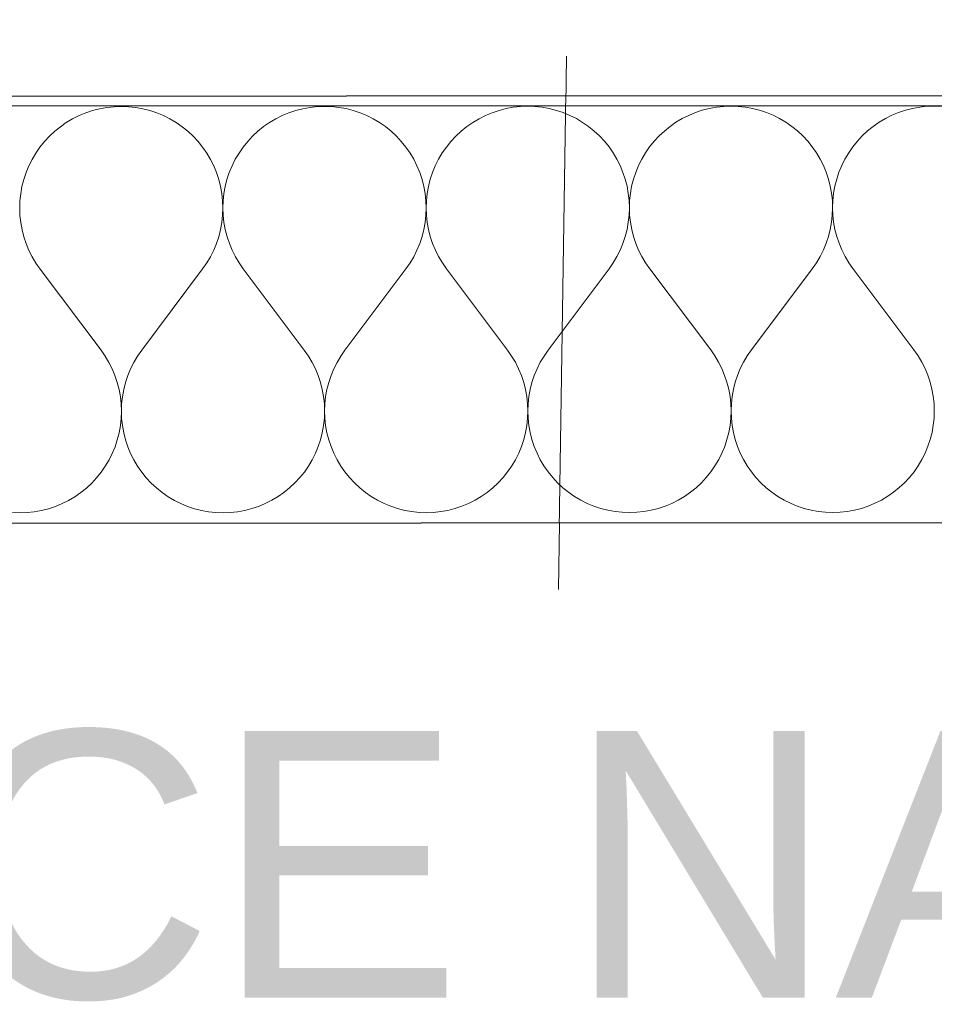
# Model space of a CAD drawing. Header units: millimetres. Extents: x -24674 to 2959, y -2716 to 20653.
# Tile 19 of 161: x -17448 to -17105, y 11 to 380. Entities that reach past the tile are written whole.
import ezdxf

# ---------------------------------------------------------------- set-up
doc = ezdxf.new("R2010")
doc.units = ezdxf.units.MM
doc.header["$MEASUREMENT"] = 0
doc.linetypes.add('Wipeout_Contour', pattern=[1000, 0, -1000])
doc.linetypes.add('Čerchovaná', pattern=[450, 200, -117.5, 15, -117.5])
for name, color, linetype in [('9._POHLED ZÁPADNÍ_1_2D prvky - obecné', 7, 'Continuous'), ('9._POHLED ZÁPADNÍ_1_Anotace - SP', 7, 'Continuous'), ('9._POHLED ZÁPADNÍ_1_Konstrukce - krov', 7, 'Continuous'), ('9._POHLED ZÁPADNÍ_1_Konstrukce - nosné', 7, 'Continuous'), ('9._POHLED ZÁPADNÍ_1_Nové_Konstrukce - nosné', 7, 'Continuous'), ('9._POHLED ZÁPADNÍ_1_Nové_Situace - terén', 7, 'Continuous'), ('9._POHLED ZÁPADNÍ_1_Nové_Výplně - Povrchové', 7, 'Continuous'), ('9._POHLED ZÁPADNÍ_1_Nové_Výplně – Řezové', 7, 'Continuous'), ('9._POHLED ZÁPADNÍ_1_Výplně - Povrchové', 7, 'Continuous'), ('9._POHLED ZÁPADNÍ_1_VÝTAH VAR 1', 7, 'Continuous')]:
    doc.layers.add(name, color=color, linetype=linetype)
doc.styles.add('GENEROVANÝ_STYL_1', font='txt')

# ---------------------------------------------------------------- blocks, each defined once
blk = doc.blocks.new('*X9', base_point=(-27719.5, -6043.99))
at = {"layer": '9._POHLED ZÁPADNÍ_1_Nové_Výplně – Řezové', "color": 21, "linetype": 'Continuous', "lineweight": 20, "true_color": 0xffaaaa}
for p, q in [((-17412.41, 347.29), (-17415.12, 347)), ((-17409.69, 347.39), (-17412.41, 347.29)), ((-17406.97, 347.3), (-17409.69, 347.39)), ((-17404.27, 347.01), (-17406.97, 347.3)), ((-17336.22, 347.33), (-17338.93, 347.04)), ((-17333.5, 347.43), (-17336.22, 347.33)), ((-17330.78, 347.33), (-17333.5, 347.43)), ((-17328.08, 347.04), (-17330.78, 347.33)), ((-17325.4, 346.56), (-17328.08, 347.04)), ((-17262.74, 347.07), (-17265.41, 346.59)), ((-17260.03, 347.37), (-17262.74, 347.07)), ((-17257.31, 347.46), (-17260.03, 347.37)), ((-17254.59, 347.37), (-17257.31, 347.46)), ((-17251.89, 347.08), (-17254.59, 347.37)), ((-17249.21, 346.6), (-17251.89, 347.08)), ((-17186.54, 347.11), (-17189.22, 346.63)), ((-17183.84, 347.4), (-17186.54, 347.11)), ((-17181.12, 347.5), (-17183.84, 347.4)), ((-17178.4, 347.41), (-17181.12, 347.5)), ((-17175.7, 347.12), (-17178.4, 347.41)), ((-17173.02, 346.63), (-17175.7, 347.12)), ((-17110.35, 347.15), (-17113.03, 346.66)), ((-17107.65, 347.44), (-17110.35, 347.15)), ((-17104.93, 347.54), (-17107.65, 347.44)), ((-17102.21, 347.44), (-17104.93, 347.54)), ((-17425.52, 343.94), (-17427.95, 342.72)), ((-17423.01, 344.98), (-17425.52, 343.94)), ((-17420.43, 345.84), (-17423.01, 344.98)), ((-17417.79, 346.52), (-17420.43, 345.84)), ((-17415.12, 347), (-17417.79, 346.52)), ((-17401.59, 346.52), (-17404.27, 347.01)), ((-17398.95, 345.85), (-17401.59, 346.52)), ((-17396.37, 344.99), (-17398.95, 345.85)), ((-17393.86, 343.95), (-17396.37, 344.99)), ((-17391.43, 342.74), (-17393.86, 343.95)), ((-17349.33, 343.98), (-17351.76, 342.76)), ((-17346.82, 345.02), (-17349.33, 343.98)), ((-17344.24, 345.88), (-17346.82, 345.02)), ((-17341.6, 346.55), (-17344.24, 345.88)), ((-17338.93, 347.04), (-17341.6, 346.55)), ((-17322.76, 345.89), (-17325.4, 346.56)), ((-17320.18, 345.03), (-17322.76, 345.89)), ((-17317.67, 343.99), (-17320.18, 345.03)), ((-17315.24, 342.77), (-17317.67, 343.99)), ((-17273.14, 344.01), (-17275.57, 342.79)), ((-17270.63, 345.05), (-17273.14, 344.01)), ((-17268.05, 345.92), (-17270.63, 345.05)), ((-17265.41, 346.59), (-17268.05, 345.92)), ((-17246.57, 345.93), (-17249.21, 346.6)), ((-17243.99, 345.07), (-17246.57, 345.93)), ((-17241.48, 344.03), (-17243.99, 345.07)), ((-17239.05, 342.81), (-17241.48, 344.03)), ((-17196.95, 344.05), (-17199.38, 342.83)), ((-17194.44, 345.09), (-17196.95, 344.05)), ((-17191.86, 345.95), (-17194.44, 345.09)), ((-17189.22, 346.63), (-17191.86, 345.95)), ((-17170.38, 345.96), (-17173.02, 346.63)), ((-17167.8, 345.1), (-17170.38, 345.96)), ((-17165.29, 344.06), (-17167.8, 345.1)), ((-17162.86, 342.85), (-17165.29, 344.06)), ((-17120.76, 344.08), (-17123.19, 342.87)), ((-17118.25, 345.13), (-17120.76, 344.08)), ((-17115.67, 345.99), (-17118.25, 345.13)), ((-17113.03, 346.66), (-17115.67, 345.99)), ((-17432.53, 339.78), (-17434.64, 338.07)), ((-17430.29, 341.33), (-17432.53, 339.78)), ((-17427.95, 342.72), (-17430.29, 341.33)), ((-17389.09, 341.35), (-17391.43, 342.74)), ((-17386.85, 339.8), (-17389.09, 341.35)), ((-17384.73, 338.09), (-17386.85, 339.8)), ((-17356.34, 339.81), (-17358.45, 338.1)), ((-17354.1, 341.37), (-17356.34, 339.81)), ((-17351.76, 342.76), (-17354.1, 341.37)), ((-17312.9, 341.39), (-17315.24, 342.77)), ((-17310.66, 339.83), (-17312.9, 341.39)), ((-17308.54, 338.13), (-17310.66, 339.83)), ((-17280.15, 339.85), (-17282.26, 338.14)), ((-17277.91, 341.4), (-17280.15, 339.85)), ((-17275.57, 342.79), (-17277.91, 341.4)), ((-17236.71, 341.42), (-17239.05, 342.81)), ((-17234.47, 339.87), (-17236.71, 341.42)), ((-17232.35, 338.16), (-17234.47, 339.87)), ((-17203.96, 339.89), (-17206.07, 338.18)), ((-17201.72, 341.44), (-17203.96, 339.89)), ((-17199.38, 342.83), (-17201.72, 341.44)), ((-17160.52, 341.46), (-17162.86, 342.85)), ((-17158.28, 339.91), (-17160.52, 341.46)), ((-17156.16, 338.2), (-17158.28, 339.91)), ((-17127.76, 339.92), (-17129.88, 338.21)), ((-17125.53, 341.48), (-17127.76, 339.92)), ((-17123.19, 342.87), (-17125.53, 341.48)), ((-17436.63, 336.21), (-17438.49, 334.22)), ((-17434.64, 338.07), (-17436.63, 336.21)), ((-17382.74, 336.24), (-17384.73, 338.09)), ((-17380.89, 334.25), (-17382.74, 336.24)), ((-17360.44, 336.25), (-17362.29, 334.26)), ((-17358.45, 338.1), (-17360.44, 336.25)), ((-17306.55, 336.27), (-17308.54, 338.13)), ((-17304.7, 334.28), (-17306.55, 336.27)), ((-17284.25, 336.29), (-17286.1, 334.29)), ((-17282.26, 338.14), (-17284.25, 336.29)), ((-17230.36, 336.31), (-17232.35, 338.16)), ((-17228.51, 334.32), (-17230.36, 336.31)), ((-17208.06, 336.32), (-17209.91, 334.33)), ((-17206.07, 338.18), (-17208.06, 336.32)), ((-17154.17, 336.35), (-17156.16, 338.2)), ((-17152.32, 334.36), (-17154.17, 336.35)), ((-17131.87, 336.36), (-17133.72, 334.37)), ((-17129.88, 338.21), (-17131.87, 336.36)), ((-17438.49, 334.22), (-17440.19, 332.1)), ((-17379.18, 332.13), (-17380.89, 334.25)), ((-17362.29, 334.26), (-17364, 332.14)), ((-17302.99, 332.17), (-17304.7, 334.28)), ((-17286.1, 334.29), (-17287.81, 332.17)), ((-17226.8, 332.2), (-17228.51, 334.32)), ((-17209.91, 334.33), (-17211.62, 332.21)), ((-17150.61, 332.24), (-17152.32, 334.36)), ((-17133.72, 334.37), (-17135.43, 332.25)), ((-17441.74, 329.86), (-17443.13, 327.52)), ((-17440.19, 332.1), (-17441.74, 329.86)), ((-17377.63, 329.89), (-17379.18, 332.13)), ((-17376.24, 327.55), (-17377.63, 329.89)), ((-17365.55, 329.9), (-17366.94, 327.56)), ((-17364, 332.14), (-17365.55, 329.9)), ((-17301.44, 329.93), (-17302.99, 332.17)), ((-17300.05, 327.59), (-17301.44, 329.93)), ((-17289.36, 329.94), (-17290.75, 327.6)), ((-17287.81, 332.17), (-17289.36, 329.94)), ((-17225.25, 329.97), (-17226.8, 332.2)), ((-17223.86, 327.63), (-17225.25, 329.97)), ((-17213.17, 329.97), (-17214.56, 327.63)), ((-17211.62, 332.21), (-17213.17, 329.97)), ((-17149.06, 330), (-17150.61, 332.24)), ((-17147.67, 327.66), (-17149.06, 330)), ((-17136.98, 330.01), (-17138.36, 327.67)), ((-17135.43, 332.25), (-17136.98, 330.01)), ((-17444.34, 325.09), (-17445.38, 322.57)), ((-17443.13, 327.52), (-17444.34, 325.09)), ((-17375.02, 325.12), (-17376.24, 327.55)), ((-17373.98, 322.61), (-17375.02, 325.12)), ((-17368.15, 325.13), (-17369.19, 322.61)), ((-17366.94, 327.56), (-17368.15, 325.13)), ((-17298.83, 325.16), (-17300.05, 327.59)), ((-17297.79, 322.65), (-17298.83, 325.16)), ((-17291.96, 325.16), (-17293, 322.65)), ((-17290.75, 327.6), (-17291.96, 325.16)), ((-17222.64, 325.2), (-17223.86, 327.63)), ((-17221.6, 322.68), (-17222.64, 325.2)), ((-17215.77, 325.2), (-17216.81, 322.68)), ((-17214.56, 327.63), (-17215.77, 325.2)), ((-17146.45, 325.23), (-17147.67, 327.66)), ((-17145.41, 322.72), (-17146.45, 325.23)), ((-17139.58, 325.24), (-17140.62, 322.72)), ((-17138.36, 327.67), (-17139.58, 325.24)), ((-17445.38, 322.57), (-17446.24, 319.99)), ((-17373.12, 320.03), (-17373.98, 322.61)), ((-17369.19, 322.61), (-17370.05, 320.03)), ((-17296.93, 320.06), (-17297.79, 322.65)), ((-17293, 322.65), (-17293.86, 320.07)), ((-17220.74, 320.1), (-17221.6, 322.68)), ((-17216.81, 322.68), (-17217.67, 320.1)), ((-17144.55, 320.14), (-17145.41, 322.72)), ((-17140.62, 322.72), (-17141.48, 320.14)), ((-17446.24, 319.99), (-17446.91, 317.36)), ((-17372.45, 317.39), (-17373.12, 320.03)), ((-17370.05, 320.03), (-17370.72, 317.39)), ((-17296.26, 317.43), (-17296.93, 320.06)), ((-17293.86, 320.07), (-17294.53, 317.43)), ((-17220.07, 317.46), (-17220.74, 320.1)), ((-17217.67, 320.1), (-17218.34, 317.47)), ((-17143.88, 317.5), (-17144.55, 320.14)), ((-17141.48, 320.14), (-17142.15, 317.5)), ((-17447.39, 314.68), (-17447.68, 311.97)), ((-17446.91, 317.36), (-17447.39, 314.68)), ((-17371.97, 314.71), (-17372.45, 317.39)), ((-17371.68, 312.01), (-17371.97, 314.71)), ((-17371.2, 314.71), (-17371.48, 312.01)), ((-17370.72, 317.39), (-17371.2, 314.71)), ((-17295.78, 314.75), (-17296.26, 317.43)), ((-17295.49, 312.05), (-17295.78, 314.75)), ((-17295.01, 314.75), (-17295.29, 312.05)), ((-17294.53, 317.43), (-17295.01, 314.75)), ((-17219.59, 314.79), (-17220.07, 317.46)), ((-17219.29, 312.08), (-17219.59, 314.79)), ((-17218.82, 314.79), (-17219.1, 312.08)), ((-17218.34, 317.47), (-17218.82, 314.79)), ((-17143.39, 314.82), (-17143.88, 317.5)), ((-17143.1, 312.12), (-17143.39, 314.82)), ((-17142.63, 314.82), (-17142.91, 312.12)), ((-17142.15, 317.5), (-17142.63, 314.82)), ((-17447.68, 311.97), (-17447.77, 309.25)), ((-17371.58, 309.29), (-17371.68, 312.01)), ((-17371.48, 312.01), (-17371.58, 309.29)), ((-17295.39, 309.33), (-17295.49, 312.05)), ((-17295.29, 312.05), (-17295.39, 309.33)), ((-17219.2, 309.36), (-17219.29, 312.08)), ((-17219.1, 312.08), (-17219.2, 309.36)), ((-17143.01, 309.4), (-17143.1, 312.12)), ((-17142.91, 312.12), (-17143.01, 309.4)), ((-17447.77, 309.25), (-17447.67, 306.54)), ((-17447.67, 306.54), (-17447.38, 303.83)), ((-17371.97, 303.87), (-17371.68, 306.57)), ((-17371.68, 306.57), (-17371.58, 309.29)), ((-17371.58, 309.29), (-17371.48, 306.57)), ((-17371.48, 306.57), (-17371.18, 303.87)), ((-17295.78, 303.9), (-17295.49, 306.61)), ((-17295.49, 306.61), (-17295.39, 309.33)), ((-17295.39, 309.33), (-17295.29, 306.61)), ((-17295.29, 306.61), (-17294.99, 303.9)), ((-17219.59, 303.94), (-17219.3, 306.64)), ((-17219.3, 306.64), (-17219.2, 309.36)), ((-17219.2, 309.36), (-17219.1, 306.64)), ((-17219.1, 306.64), (-17218.8, 303.94)), ((-17143.4, 303.98), (-17143.11, 306.68)), ((-17143.11, 306.68), (-17143.01, 309.4)), ((-17143.01, 309.4), (-17142.91, 306.68)), ((-17142.91, 306.68), (-17142.61, 303.98)), ((-17447.38, 303.83), (-17446.89, 301.15)), ((-17372.45, 301.19), (-17371.97, 303.87)), ((-17371.18, 303.87), (-17370.7, 301.19)), ((-17296.26, 301.23), (-17295.78, 303.9)), ((-17294.99, 303.9), (-17294.51, 301.23)), ((-17220.07, 301.26), (-17219.59, 303.94)), ((-17218.8, 303.94), (-17218.32, 301.26)), ((-17143.88, 301.3), (-17143.4, 303.98)), ((-17142.61, 303.98), (-17142.13, 301.3)), ((-17446.89, 301.15), (-17446.21, 298.52)), ((-17373.13, 298.55), (-17372.45, 301.19)), ((-17370.7, 301.19), (-17370.02, 298.56)), ((-17296.93, 298.59), (-17296.26, 301.23)), ((-17294.51, 301.23), (-17293.83, 298.59)), ((-17220.74, 298.63), (-17220.07, 301.26)), ((-17218.32, 301.26), (-17217.64, 298.63)), ((-17144.55, 298.66), (-17143.88, 301.3)), ((-17142.13, 301.3), (-17141.45, 298.66)), ((-17446.21, 298.52), (-17445.35, 295.94)), ((-17445.35, 295.94), (-17444.31, 293.43)), ((-17375.03, 293.46), (-17373.99, 295.97)), ((-17373.99, 295.97), (-17373.13, 298.55)), ((-17370.02, 298.56), (-17369.16, 295.97)), ((-17369.16, 295.97), (-17368.12, 293.46)), ((-17298.84, 293.5), (-17297.79, 296.01)), ((-17297.79, 296.01), (-17296.93, 298.59)), ((-17293.83, 298.59), (-17292.97, 296.01)), ((-17292.97, 296.01), (-17291.93, 293.5)), ((-17222.65, 293.53), (-17221.6, 296.05)), ((-17221.6, 296.05), (-17220.74, 298.63)), ((-17217.64, 298.63), (-17216.78, 296.05)), ((-17216.78, 296.05), (-17215.74, 293.54)), ((-17146.46, 293.57), (-17145.41, 296.08)), ((-17145.41, 296.08), (-17144.55, 298.66)), ((-17141.45, 298.66), (-17140.59, 296.08)), ((-17140.59, 296.08), (-17139.54, 293.57)), ((-17444.31, 293.43), (-17443.09, 291)), ((-17376.25, 291.03), (-17375.03, 293.46)), ((-17368.12, 293.46), (-17366.9, 291.03)), ((-17300.06, 291.06), (-17298.84, 293.5)), ((-17291.93, 293.5), (-17290.7, 291.07)), ((-17223.86, 291.1), (-17222.65, 293.53)), ((-17215.74, 293.54), (-17214.51, 291.1)), ((-17147.67, 291.14), (-17146.46, 293.57)), ((-17139.54, 293.57), (-17138.32, 291.14)), ((-17443.09, 291), (-17441.69, 288.66)), ((-17441.69, 288.66), (-17440.14, 286.42)), ((-17379.19, 286.45), (-17377.63, 288.69)), ((-17377.63, 288.69), (-17376.25, 291.03)), ((-17366.9, 291.03), (-17365.5, 288.69)), ((-17365.5, 288.69), (-17363.95, 286.46)), ((-17303, 286.49), (-17301.44, 288.72)), ((-17301.44, 288.72), (-17300.06, 291.06)), ((-17290.7, 291.07), (-17289.31, 288.73)), ((-17289.31, 288.73), (-17287.76, 286.5)), ((-17226.81, 286.53), (-17225.25, 288.76)), ((-17225.25, 288.76), (-17223.86, 291.1)), ((-17214.51, 291.1), (-17213.12, 288.77)), ((-17213.12, 288.77), (-17211.57, 286.53)), ((-17150.62, 286.56), (-17149.06, 288.8)), ((-17149.06, 288.8), (-17147.67, 291.14)), ((-17138.32, 291.14), (-17136.93, 288.8)), ((-17136.93, 288.8), (-17135.38, 286.57)), ((-17440.14, 286.42), (-17417.27, 255.96)), ((-17379.19, 286.45), (-17402.03, 255.97)), ((-17363.95, 286.46), (-17341.08, 256)), ((-17303, 286.49), (-17325.84, 256)), ((-17287.76, 286.5), (-17264.89, 256.03)), ((-17226.81, 286.53), (-17249.65, 256.04)), ((-17211.57, 286.53), (-17188.7, 256.07)), ((-17150.62, 286.56), (-17173.46, 256.08)), ((-17135.38, 286.57), (-17112.51, 256.11)), ((-17415.71, 253.73), (-17417.27, 255.96)), ((-17402.03, 255.97), (-17403.58, 253.73)), ((-17339.52, 253.76), (-17341.08, 256)), ((-17325.84, 256), (-17327.39, 253.77)), ((-17263.33, 253.8), (-17264.89, 256.03)), ((-17249.65, 256.04), (-17251.2, 253.81)), ((-17187.14, 253.84), (-17188.7, 256.07)), ((-17173.46, 256.08), (-17175.01, 253.84)), ((-17110.95, 253.87), (-17112.51, 256.11)), ((-17414.32, 251.39), (-17415.71, 253.73)), ((-17413.1, 248.96), (-17414.32, 251.39)), ((-17404.97, 251.39), (-17406.19, 248.96)), ((-17403.58, 253.73), (-17404.97, 251.39)), ((-17338.13, 251.43), (-17339.52, 253.76)), ((-17336.91, 248.99), (-17338.13, 251.43)), ((-17328.78, 251.43), (-17330, 249)), ((-17327.39, 253.77), (-17328.78, 251.43)), ((-17261.94, 251.46), (-17263.33, 253.8)), ((-17260.72, 249.03), (-17261.94, 251.46)), ((-17252.59, 251.47), (-17253.81, 249.03)), ((-17251.2, 253.81), (-17252.59, 251.47)), ((-17185.75, 251.5), (-17187.14, 253.84)), ((-17184.53, 249.07), (-17185.75, 251.5)), ((-17176.4, 251.5), (-17177.62, 249.07)), ((-17175.01, 253.84), (-17176.4, 251.5)), ((-17109.56, 251.54), (-17110.95, 253.87)), ((-17108.34, 249.1), (-17109.56, 251.54)), ((-17412.06, 246.45), (-17413.1, 248.96)), ((-17406.19, 248.96), (-17407.23, 246.45)), ((-17335.87, 246.48), (-17336.91, 248.99)), ((-17330, 249), (-17331.04, 246.48)), ((-17259.68, 246.52), (-17260.72, 249.03)), ((-17253.81, 249.03), (-17254.85, 246.52)), ((-17183.49, 246.56), (-17184.53, 249.07)), ((-17177.62, 249.07), (-17178.66, 246.56)), ((-17107.29, 246.59), (-17108.34, 249.1)), ((-17411.19, 243.87), (-17412.06, 246.45)), ((-17410.52, 241.23), (-17411.19, 243.87)), ((-17408.09, 243.87), (-17408.77, 241.23)), ((-17407.23, 246.45), (-17408.09, 243.87)), ((-17335, 243.9), (-17335.87, 246.48)), ((-17334.33, 241.27), (-17335, 243.9)), ((-17331.9, 243.9), (-17332.57, 241.27)), ((-17331.04, 246.48), (-17331.9, 243.9)), ((-17258.81, 243.94), (-17259.68, 246.52)), ((-17258.14, 241.3), (-17258.81, 243.94)), ((-17255.71, 243.94), (-17256.38, 241.3)), ((-17254.85, 246.52), (-17255.71, 243.94)), ((-17182.62, 243.98), (-17183.49, 246.56)), ((-17181.95, 241.34), (-17182.62, 243.98)), ((-17179.52, 243.98), (-17180.19, 241.34)), ((-17178.66, 246.56), (-17179.52, 243.98)), ((-17106.43, 244.01), (-17107.29, 246.59)), ((-17105.76, 241.38), (-17106.43, 244.01)), ((-17410.03, 238.55), (-17410.52, 241.23)), ((-17408.77, 241.23), (-17409.25, 238.55)), ((-17333.84, 238.59), (-17334.33, 241.27)), ((-17332.57, 241.27), (-17333.06, 238.59)), ((-17257.65, 238.63), (-17258.14, 241.3)), ((-17256.38, 241.3), (-17256.87, 238.63)), ((-17181.46, 238.66), (-17181.95, 241.34)), ((-17180.19, 241.34), (-17180.68, 238.66)), ((-17105.27, 238.7), (-17105.76, 241.38)), ((-17409.74, 235.85), (-17410.03, 238.55)), ((-17409.25, 238.55), (-17409.54, 235.85)), ((-17333.55, 235.89), (-17333.84, 238.59)), ((-17333.06, 238.59), (-17333.35, 235.89)), ((-17257.36, 235.92), (-17257.65, 238.63)), ((-17256.87, 238.63), (-17257.16, 235.92)), ((-17181.17, 235.96), (-17181.46, 238.66)), ((-17180.68, 238.66), (-17180.97, 235.96)), ((-17104.98, 236), (-17105.27, 238.7)), ((-17409.64, 233.13), (-17409.74, 235.85)), ((-17409.73, 230.41), (-17409.64, 233.13)), ((-17409.54, 235.85), (-17409.64, 233.13)), ((-17409.64, 233.13), (-17409.54, 230.41)), ((-17333.45, 233.17), (-17333.55, 235.89)), ((-17333.54, 230.45), (-17333.45, 233.17)), ((-17333.35, 235.89), (-17333.45, 233.17)), ((-17333.45, 233.17), (-17333.35, 230.45)), ((-17257.26, 233.2), (-17257.36, 235.92)), ((-17257.35, 230.48), (-17257.26, 233.2)), ((-17257.16, 235.92), (-17257.26, 233.2)), ((-17257.26, 233.2), (-17257.16, 230.48)), ((-17181.07, 233.24), (-17181.17, 235.96)), ((-17181.16, 230.52), (-17181.07, 233.24)), ((-17180.97, 235.96), (-17181.07, 233.24)), ((-17181.07, 233.24), (-17180.97, 230.52)), ((-17104.88, 233.28), (-17104.98, 236)), ((-17104.97, 230.56), (-17104.88, 233.28)), ((-17410.02, 227.71), (-17409.73, 230.41)), ((-17409.54, 230.41), (-17409.25, 227.71)), ((-17333.83, 227.74), (-17333.54, 230.45)), ((-17333.35, 230.45), (-17333.06, 227.74)), ((-17257.64, 227.78), (-17257.35, 230.48)), ((-17257.16, 230.48), (-17256.87, 227.78)), ((-17181.45, 227.82), (-17181.16, 230.52)), ((-17180.97, 230.52), (-17180.68, 227.82)), ((-17105.26, 227.85), (-17104.97, 230.56)), ((-17410.5, 225.03), (-17410.02, 227.71)), ((-17409.25, 227.71), (-17408.77, 225.03)), ((-17334.31, 225.06), (-17333.83, 227.74)), ((-17333.06, 227.74), (-17332.58, 225.07)), ((-17258.12, 225.1), (-17257.64, 227.78)), ((-17256.87, 227.78), (-17256.39, 225.1)), ((-17181.93, 225.14), (-17181.45, 227.82)), ((-17180.68, 227.82), (-17180.2, 225.14)), ((-17105.74, 225.17), (-17105.26, 227.85)), ((-17412.03, 219.81), (-17411.17, 222.39)), ((-17411.17, 222.39), (-17410.5, 225.03)), ((-17408.77, 225.03), (-17408.1, 222.39)), ((-17408.1, 222.39), (-17407.24, 219.81)), ((-17335.84, 219.85), (-17334.98, 222.43)), ((-17334.98, 222.43), (-17334.31, 225.06)), ((-17332.58, 225.07), (-17331.9, 222.43)), ((-17331.9, 222.43), (-17331.05, 219.85)), ((-17259.65, 219.88), (-17258.79, 222.46)), ((-17258.79, 222.46), (-17258.12, 225.1)), ((-17256.39, 225.1), (-17255.71, 222.47)), ((-17255.71, 222.47), (-17254.86, 219.88)), ((-17183.46, 219.92), (-17182.6, 222.5)), ((-17182.6, 222.5), (-17181.93, 225.14)), ((-17180.2, 225.14), (-17179.52, 222.5)), ((-17179.52, 222.5), (-17178.66, 219.92)), ((-17107.26, 219.96), (-17106.41, 222.54)), ((-17106.41, 222.54), (-17105.74, 225.17)), ((-17413.07, 217.3), (-17412.03, 219.81)), ((-17407.24, 219.81), (-17406.19, 217.3)), ((-17336.87, 217.33), (-17335.84, 219.85)), ((-17331.05, 219.85), (-17330, 217.33)), ((-17260.68, 217.37), (-17259.65, 219.88)), ((-17254.86, 219.88), (-17253.81, 217.37)), ((-17184.49, 217.4), (-17183.46, 219.92)), ((-17178.66, 219.92), (-17177.62, 217.41)), ((-17108.3, 217.44), (-17107.26, 219.96)), ((-17415.67, 212.52), (-17414.28, 214.86)), ((-17414.28, 214.86), (-17413.07, 217.3)), ((-17406.19, 217.3), (-17404.98, 214.87)), ((-17404.98, 214.87), (-17403.59, 212.53)), ((-17339.48, 212.56), (-17338.09, 214.9)), ((-17338.09, 214.9), (-17336.87, 217.33)), ((-17330, 217.33), (-17328.79, 214.9)), ((-17328.79, 214.9), (-17327.4, 212.56)), ((-17263.29, 212.59), (-17261.9, 214.93)), ((-17261.9, 214.93), (-17260.68, 217.37)), ((-17253.81, 217.37), (-17252.6, 214.94)), ((-17252.6, 214.94), (-17251.21, 212.6)), ((-17187.1, 212.63), (-17185.71, 214.97)), ((-17185.71, 214.97), (-17184.49, 217.4)), ((-17177.62, 217.41), (-17176.41, 214.98)), ((-17176.41, 214.98), (-17175.02, 212.64)), ((-17110.91, 212.67), (-17109.52, 215.01)), ((-17109.52, 215.01), (-17108.3, 217.44)), ((-17417.22, 210.28), (-17415.67, 212.52)), ((-17403.59, 212.53), (-17402.04, 210.29)), ((-17341.03, 210.32), (-17339.48, 212.56)), ((-17327.4, 212.56), (-17325.85, 210.33)), ((-17264.84, 210.36), (-17263.29, 212.59)), ((-17251.21, 212.6), (-17249.66, 210.36)), ((-17188.65, 210.39), (-17187.1, 212.63)), ((-17175.02, 212.64), (-17173.47, 210.4)), ((-17112.45, 210.43), (-17110.91, 212.67)), ((-17420.77, 206.17), (-17418.92, 208.16)), ((-17418.92, 208.16), (-17417.22, 210.28)), ((-17402.04, 210.29), (-17400.33, 208.17)), ((-17400.33, 208.17), (-17398.48, 206.18)), ((-17344.58, 206.21), (-17342.73, 208.2)), ((-17342.73, 208.2), (-17341.03, 210.32)), ((-17325.85, 210.33), (-17324.14, 208.21)), ((-17324.14, 208.21), (-17322.29, 206.22)), ((-17268.39, 206.24), (-17266.54, 208.24)), ((-17266.54, 208.24), (-17264.84, 210.36)), ((-17249.66, 210.36), (-17247.95, 208.25)), ((-17247.95, 208.25), (-17246.09, 206.26)), ((-17192.2, 206.28), (-17190.35, 208.27)), ((-17190.35, 208.27), (-17188.65, 210.39)), ((-17173.47, 210.4), (-17171.76, 208.28)), ((-17171.76, 208.28), (-17169.9, 206.29)), ((-17116.01, 206.32), (-17114.16, 208.31)), ((-17114.16, 208.31), (-17112.45, 210.43)), ((-17424.88, 202.61), (-17422.76, 204.32)), ((-17422.76, 204.32), (-17420.77, 206.17)), ((-17398.48, 206.18), (-17396.48, 204.33)), ((-17396.48, 204.33), (-17394.37, 202.62)), ((-17348.69, 202.64), (-17346.57, 204.35)), ((-17346.57, 204.35), (-17344.58, 206.21)), ((-17322.29, 206.22), (-17320.29, 204.37)), ((-17320.29, 204.37), (-17318.18, 202.66)), ((-17272.5, 202.68), (-17270.38, 204.39)), ((-17270.38, 204.39), (-17268.39, 206.24)), ((-17246.09, 206.26), (-17244.1, 204.4)), ((-17244.1, 204.4), (-17241.98, 202.7)), ((-17196.31, 202.72), (-17194.19, 204.43)), ((-17194.19, 204.43), (-17192.2, 206.28)), ((-17169.9, 206.29), (-17167.91, 204.44)), ((-17167.91, 204.44), (-17165.79, 202.73)), ((-17120.12, 202.75), (-17118, 204.46)), ((-17118, 204.46), (-17116.01, 206.32)), ((-17431.88, 198.45), (-17429.45, 199.66)), ((-17429.45, 199.66), (-17427.11, 201.05)), ((-17427.11, 201.05), (-17424.88, 202.61)), ((-17394.37, 202.62), (-17392.13, 201.07)), ((-17392.13, 201.07), (-17389.79, 199.68)), ((-17389.79, 199.68), (-17387.36, 198.47)), ((-17355.69, 198.48), (-17353.26, 199.7)), ((-17353.26, 199.7), (-17350.92, 201.09)), ((-17350.92, 201.09), (-17348.69, 202.64)), ((-17318.18, 202.66), (-17315.94, 201.11)), ((-17315.94, 201.11), (-17313.6, 199.72)), ((-17313.6, 199.72), (-17311.17, 198.5)), ((-17279.5, 198.52), (-17277.07, 199.74)), ((-17277.07, 199.74), (-17274.73, 201.13)), ((-17274.73, 201.13), (-17272.5, 202.68)), ((-17241.98, 202.7), (-17239.75, 201.14)), ((-17239.75, 201.14), (-17237.41, 199.76)), ((-17237.41, 199.76), (-17234.98, 198.54)), ((-17203.31, 198.56), (-17200.88, 199.77)), ((-17200.88, 199.77), (-17198.54, 201.16)), ((-17198.54, 201.16), (-17196.31, 202.72)), ((-17165.79, 202.73), (-17163.56, 201.18)), ((-17163.56, 201.18), (-17161.22, 199.79)), ((-17161.22, 199.79), (-17158.79, 198.58)), ((-17127.12, 198.59), (-17124.69, 199.81)), ((-17124.69, 199.81), (-17122.35, 201.2)), ((-17122.35, 201.2), (-17120.12, 202.75)), ((-17442.29, 195.38), (-17439.61, 195.87)), ((-17439.61, 195.87), (-17436.98, 196.54)), ((-17436.98, 196.54), (-17434.4, 197.4)), ((-17434.4, 197.4), (-17431.88, 198.45)), ((-17387.36, 198.47), (-17384.84, 197.43)), ((-17384.84, 197.43), (-17382.26, 196.57)), ((-17382.26, 196.57), (-17379.63, 195.9)), ((-17379.63, 195.9), (-17376.95, 195.41)), ((-17366.1, 195.42), (-17363.42, 195.9)), ((-17363.42, 195.9), (-17360.79, 196.58)), ((-17360.79, 196.58), (-17358.21, 197.44)), ((-17358.21, 197.44), (-17355.69, 198.48)), ((-17311.17, 198.5), (-17308.65, 197.46)), ((-17308.65, 197.46), (-17306.07, 196.6)), ((-17306.07, 196.6), (-17303.44, 195.93)), ((-17303.44, 195.93), (-17300.76, 195.45)), ((-17289.91, 195.46), (-17287.23, 195.94)), ((-17287.23, 195.94), (-17284.6, 196.62)), ((-17284.6, 196.62), (-17282.02, 197.48)), ((-17282.02, 197.48), (-17279.5, 198.52)), ((-17234.98, 198.54), (-17232.46, 197.5)), ((-17232.46, 197.5), (-17229.88, 196.64)), ((-17229.88, 196.64), (-17227.24, 195.97)), ((-17227.24, 195.97), (-17224.57, 195.49)), ((-17213.72, 195.49), (-17211.04, 195.98)), ((-17211.04, 195.98), (-17208.41, 196.65)), ((-17208.41, 196.65), (-17205.83, 197.51)), ((-17205.83, 197.51), (-17203.31, 198.56)), ((-17158.79, 198.58), (-17156.27, 197.54)), ((-17156.27, 197.54), (-17153.69, 196.68)), ((-17153.69, 196.68), (-17151.05, 196.01)), ((-17151.05, 196.01), (-17148.38, 195.52)), ((-17137.53, 195.53), (-17134.85, 196.01)), ((-17134.85, 196.01), (-17132.22, 196.69)), ((-17132.22, 196.69), (-17129.64, 197.55)), ((-17129.64, 197.55), (-17127.12, 198.59)), ((-17450.43, 195.09), (-17447.71, 194.99)), ((-17447.71, 194.99), (-17445, 195.09)), ((-17445, 195.09), (-17442.29, 195.38)), ((-17376.95, 195.41), (-17374.24, 195.12)), ((-17374.24, 195.12), (-17371.52, 195.03)), ((-17371.52, 195.03), (-17368.81, 195.13)), ((-17368.81, 195.13), (-17366.1, 195.42)), ((-17300.76, 195.45), (-17298.05, 195.16)), ((-17298.05, 195.16), (-17295.33, 195.07)), ((-17295.33, 195.07), (-17292.62, 195.16)), ((-17292.62, 195.16), (-17289.91, 195.46)), ((-17224.57, 195.49), (-17221.86, 195.2)), ((-17221.86, 195.2), (-17219.14, 195.1)), ((-17219.14, 195.1), (-17216.42, 195.2)), ((-17216.42, 195.2), (-17213.72, 195.49)), ((-17148.38, 195.52), (-17145.67, 195.23)), ((-17145.67, 195.23), (-17142.95, 195.14)), ((-17142.95, 195.14), (-17140.23, 195.24)), ((-17140.23, 195.24), (-17137.53, 195.53))]:
    blk.add_line(p, q, dxfattribs=at)

msp = doc.modelspace()

# ---------------------------------------------------------------- hatches: boundary and pattern name
at = {"layer": '9._POHLED ZÁPADNÍ_1_Nové_Situace - terén', "linetype": 'Continuous', "lineweight": 0, "true_color": 0xfed4d4}
msp.add_hatch(color=254, dxfattribs=at).paths.add_polyline_path([(-20142.43, 2682.34), (-20183.55, 346.74), (-15902.04, 348.04), (-16017.44, 349.73), (-16015.08, 511.79), (-16234.47, 512.68), (-16235.75, 429.96), (-16395.73, 432.45), (-16394.48, 513.33), (-20103.77, 528.31), (-20103.2, 668.3), (-20031.2, 668.01), (-19999.86, 2682.35)])
msp.add_hatch(color=254, dxfattribs=at).paths.add_polyline_path([(-20142.43, 2682.34), (-20183.55, 346.74), (-15902.04, 348.04), (-16017.44, 349.73), (-16015.08, 511.79), (-16234.47, 512.68), (-16235.75, 429.96), (-16395.73, 432.45), (-16394.48, 513.33), (-20103.77, 528.31), (-20103.2, 668.3), (-20031.2, 668.01), (-19999.86, 2682.35)])

# ---------------------------------------------------------------- linework, layer by layer
at = {"layer": '9._POHLED ZÁPADNÍ_1_Nové_Situace - terén', "color": 1, "linetype": 'Continuous', "lineweight": 25, "flags": 128}
msp.add_lwpolyline([(-20142.43, 2682.34), (-20183.55, 346.74), (-15902.04, 348.04), (-16017.44, 349.73), (-16015.08, 511.79), (-16234.47, 512.68), (-16235.75, 429.96), (-16395.73, 432.45), (-16394.48, 513.33), (-20103.77, 528.31), (-20103.2, 668.3), (-20031.2, 668.01), (-19999.86, 2682.35)], close=True, dxfattribs=at)
msp.add_lwpolyline([(-20142.43, 2682.34), (-20183.55, 346.74), (-15902.04, 348.04), (-16017.44, 349.73), (-16015.08, 511.79), (-16234.47, 512.68), (-16235.75, 429.96), (-16395.73, 432.45), (-16394.48, 513.33), (-20103.77, 528.31), (-20103.2, 668.3), (-20031.2, 668.01), (-19999.86, 2682.35)], close=True, dxfattribs=at)

# ---------------------------------------------------------------- texts
at = {"layer": '9._POHLED ZÁPADNÍ_1_Anotace - SP', "color": 1, "linetype": 'Continuous', "lineweight": 25, "insert": (-17786.23, 62.5), "char_height": 100, "attachment_point": 5, "style": 'GENEROVANÝ_STYL_1'}
msp.add_mtext('\\A1;{\\pqc;\\fArial|b0|i0|c238|p38;NAPOJENÍ NOVÉ POZEDNICE NA STÁVAJÍCÍ}', dxfattribs=at)

# ---------------------------------------------------------------- next in the draw order: wipeouts: each hides what was drawn before it
at = {"color": 254, "linetype": 'Wipeout_Contour', "lineweight": 0, "ltscale": 72995.383912}
msp.add_wipeout([(-20484.72, 189.72), (-16009.88, 191.87), (-16009.96, 351.87), (-20481.93, 349.73)], dxfattribs=at).dxf.layer = '9._POHLED ZÁPADNÍ_1_Nové_Výplně - Povrchové'

# ---------------------------------------------------------------- next in the draw order: linework, layer by layer
at = {"layer": '9._POHLED ZÁPADNÍ_1_Nové_Konstrukce - nosné', "color": 1, "linetype": 'Continuous', "lineweight": 25, "flags": 128}
for points in [[(-16009.96, 351.87), (-20481.93, 349.73)], [(-20484.72, 189.72), (-16009.88, 191.87)]]:
    msp.add_lwpolyline(points, dxfattribs=at)

# ---------------------------------------------------------------- next in the draw order: wipeouts: each hides what was drawn before it
at = {"color": 254, "linetype": 'Wipeout_Contour', "lineweight": 0, "ltscale": 72102.487205}
msp.add_wipeout([(-20184.46, 348.52), (-15847.42, 349.83), (-15847.54, 749.83), (-20184.58, 748.52)], dxfattribs=at).dxf.layer = '9._POHLED ZÁPADNÍ_1_Výplně - Povrchové'

# ---------------------------------------------------------------- next in the draw order: linework, layer by layer
at = {"layer": '9._POHLED ZÁPADNÍ_1_Konstrukce - nosné', "color": 251, "linetype": 'Continuous', "lineweight": 20, "true_color": 0x6a6a6a, "flags": 128}
msp.add_lwpolyline([(-20184.46, 348.52), (-15847.42, 349.83)], dxfattribs=at)

# ---------------------------------------------------------------- next in the draw order: wipeouts: each hides what was drawn before it
at = {"color": 254, "linetype": 'Wipeout_Contour', "lineweight": 0, "ltscale": 72995.383912}
msp.add_wipeout([(-20484.72, 189.72), (-16009.88, 191.87), (-16009.96, 351.87), (-20481.93, 349.73)], dxfattribs=at).dxf.layer = '9._POHLED ZÁPADNÍ_1_Nové_Výplně – Řezové'

# ---------------------------------------------------------------- next in the draw order: linework, layer by layer
at = {"layer": '9._POHLED ZÁPADNÍ_1_2D prvky - obecné', "color": 7, "linetype": 'Continuous', "lineweight": 13}
msp.add_line((-20183.56, 346.74), (-492.64, 352.73), dxfattribs=at)
at = {"layer": '9._POHLED ZÁPADNÍ_1_Konstrukce - krov', "color": 8, "linetype": 'Čerchovaná', "lineweight": 13}
msp.add_line((-17245.82, 166.22), (-17183.86, 4269.51), dxfattribs=at)
at = {"layer": '9._POHLED ZÁPADNÍ_1_Nové_Konstrukce - nosné', "color": 1, "linetype": 'Continuous', "lineweight": 25, "flags": 128}
for points in [[(-16009.96, 351.87), (-20481.93, 349.73)], [(-20644.75, 189.65), (-16009.88, 191.87)]]:
    msp.add_lwpolyline(points, dxfattribs=at)

# ---------------------------------------------------------------- next in the draw order: block references
at = {"layer": '9._POHLED ZÁPADNÍ_1_VÝTAH VAR 1', "color": 9, "linetype": 'Continuous', "lineweight": 13}
msp.add_blockref('*X9', (-27719.5, -6043.99), dxfattribs=at)

doc.saveas('drawing.dxf')
